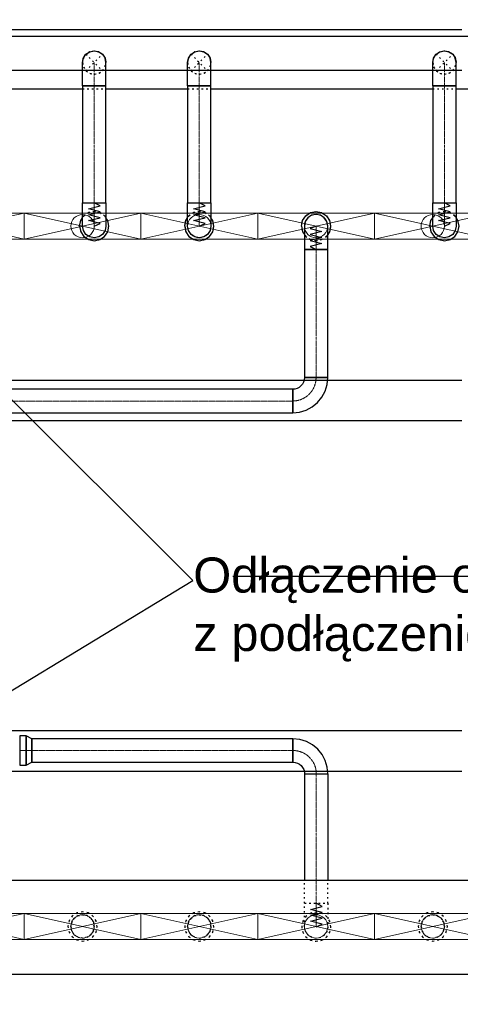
# Model space of a CAD drawing. Header units: centimetres. Extents: x -149939 to 48626, y -46000 to 152985.
# Tile 190 of 256: x -15107 to -11332, y 55336 to 63763. Entities that reach past the tile are written whole.
import ezdxf
from ezdxf import colors
from ezdxf.entities.mleader import LeaderData, LeaderLine
from ezdxf.math import Vec2, Vec3

# ---------------------------------------------------------------- set-up
doc = ezdxf.new("R2010")
doc.units = ezdxf.units.CM
doc.header["$LTSCALE"] = 50
doc.header["$PDMODE"] = 35
doc.header["$PDSIZE"] = 0.1
for name, pattern in [('CADVENT_CENTERLINE', [9.9, 7.4, -1, 0.5, -1]), ('CADVENT_HIDDEN', [0.8, 0.25, -0.55]), ('Kondygnacja  -0_5$0$HIDDEN', [9.525, 6.35, -3.175]), ('Kondygnacja  -0_5$0$HIDDEN2', [4.7625, 3.175, -1.5875]), ('Osie rzutów$0$DASHDOT2', [12.7, 6.35, -3.175, 0, -3.175])]:
    doc.linetypes.add(name, pattern=pattern)
doc.layers.get('0').update_dxf_attribs({"color": 8})
doc.layers.get('DEFPOINTS').update_dxf_attribs({"color": 8})
for name, color, linetype in [('01-103-Went PP_poziom-0_5$0$L_Nawiew', 7, 'Continuous'), ('bgde-nawiewDETAILS', 1, 'Continuous'), ('bgde-nawiewEXP', 7, 'Continuous'), ('bgde-nawiewHIDDEN', 250, 'Continuous'), ('Kondygnacja  -0_5$0$ARCH_KONSTR_POWYŻEJ RZUTU', 8, 'Kondygnacja  -0_5$0$HIDDEN'), ('Kondygnacja  -0_5$0$ARCH_KONSTR_POWYŻEJ RZUTU_IST', 8, 'Kondygnacja  -0_5$0$HIDDEN2'), ('Osie rzutów$0$ARCH_INFO_OSIE_IST', 8, 'Osie rzutów$0$DASHDOT2'), ('Osie rzutów$0$ARCH_INFO_OSIE_OPISY_IST', 8, 'Continuous')]:
    doc.layers.add(name, color=color, linetype=linetype)
for name, color, linetype, lineweight in [('bgde-nawiewCEN', 7, 'Continuous', 13), ('bgde_nawiewnik', 11, 'Continuous', 5), ('Kondygnacja  -0_5$0$ARCH_INFO_WYMIARY', 8, 'Continuous', 9), ('RFCU', 6, 'Continuous', 30)]:
    doc.layers.add(name, color=color, linetype=linetype, lineweight=lineweight)
doc.styles.add('Kondygnacja  -0_5$0$Romans', font='Romans.shx', dxfattribs={"width": 0.7})
doc.dimstyles.new('Kondygnacja  -0_5$0$Wymiary 1-100', dxfattribs={"dimtxt": 12, "dimasz": 10, "dimexe": 5, "dimexo": 0, "dimgap": 4, "dimtad": 1, "dimrnd": 0.5, "dimzin": 12, "dimdsep": 46, "dimtxsty": 'Kondygnacja  -0_5$0$Romans', "dimblk": 'Kondygnacja  -0_5$0$_Oblique', "dimcen": 10, "dimdle": 10, "dimclrt": 55, "dimazin": 0, "dimtfac": 1, "dimtmove": 1, "dimatfit": 3, "dimfxl": 8, "dimfxlon": 1, "dimtolj": 1, "dimtzin": 0, "dimarcsym": 0})

# ---------------------------------------------------------------- blocks, each defined once
blk = doc.blocks.new('Osie rzutów')
at = {"layer": 'Osie rzutów$0$ARCH_INFO_OSIE_IST', "ltscale": 10}
blk.add_line((4436.04, 10400), (13655, 10400), dxfattribs=at)
blk = doc.blocks.new('Kondygnacja  -0_5$0$konstrukcja istniejąca -0.5')
at = {"layer": 'Kondygnacja  -0_5$0$ARCH_KONSTR_POWYŻEJ RZUTU_IST', "ltscale": 10, "elevation": 0}
for points in [[(9938, 10867.89), (10982, 10867.89)], [(10982, 10832.89), (9938, 10832.89)]]:
    blk.add_lwpolyline(points, dxfattribs=at)
at = {"layer": 'Kondygnacja  -0_5$0$ARCH_KONSTR_POWYŻEJ RZUTU_IST', "ltscale": 10}
for points in [[(9938, 10567.89), (10982, 10567.89)], [(10982, 10532.89), (9938, 10532.89)], [(9938, 10267.89), (10982, 10267.89)], [(10982, 10232.89), (9938, 10232.89)]]:
    blk.add_lwpolyline(points, dxfattribs=at)
blk = doc.blocks.new('Kondygnacja  -0_5$0$_Oblique')
at = {"color": 0, "linetype": 'ByBlock', "lineweight": -2}
blk.add_line((-0.5, -0.5), (0.5, 0.5), dxfattribs=at)
blk = doc.blocks.new('*D212')
at = {"layer": 'DEFPOINTS', "color": 0}
for p in [(-30586.3, 81900), (-30681.1, 12489.5), (9064, 12489.5)]:
    blk.add_point(p, dxfattribs=at)
at = {"layer": 'Kondygnacja  -0_5$0$ARCH_INFO_WYMIARY', "color": 0, "lineweight": -2}
for p, q in [((-30681.1, 81910), (-30681.1, 12479.5)), ((-30673.1, 81900), (-30686.1, 81900)), ((-30673.1, 12489.5), (-30686.1, 12489.5))]:
    blk.add_line(p, q, dxfattribs=at)
at = {"layer": 'Kondygnacja  -0_5$0$ARCH_INFO_WYMIARY', "color": 0, "linetype": 'ByBlock', "lineweight": -2, "xscale": 10, "yscale": 10, "zscale": 10}
for p, rotation in [((-30681.1, 81900), 90), ((-30681.1, 12489.5), 270)]:
    blk.add_blockref('Kondygnacja  -0_5$0$_Oblique', p, dxfattribs=dict(at, rotation=rotation))
at = {"layer": 'Kondygnacja  -0_5$0$ARCH_INFO_WYMIARY', "color": 55, "insert": (-30691.1, 47194.8), "char_height": 12, "attachment_point": 5, "rotation": 90, "style": 'Kondygnacja  -0_5$0$Romans'}
blk.add_mtext('\\A1;69410.5', dxfattribs=at)
blk = doc.blocks.new('A$C066D7839')
at = {"layer": 'bgde_nawiewnik', "color": 7}
for p, q in [((-50, -11.15), (-50, 11.15)), ((-50, 11.15), (50, 11.15)), ((-50, -11.15), (50, 11.15)), ((50, -11.15), (-50, 11.15)), ((50, 11.15), (50, -11.15)), ((50, -11.15), (-50, -11.15))]:
    blk.add_line(p, q, dxfattribs=at)
blk.add_circle((0, 0), 10, dxfattribs=at)

msp = doc.modelspace()

# ---------------------------------------------------------------- linework, layer by layer
at = {"layer": 'bgde-nawiewCEN', "linetype": 'CADVENT_CENTERLINE', "ltscale": 0.06}
for p, q in [((-14467.838, 63196.213), (-14467.838, 63396.213)), ((-13567.838, 63196.213), (-13567.838, 63396.213)), ((-11467.838, 63196.213), (-11467.838, 63396.213)), ((-14467.838, 63196.213), (-14467.838, 62196.041)), ((-13567.838, 63196.213), (-13567.838, 62196.041)), ((-11467.838, 63196.213), (-11467.838, 62196.041)), ((-14467.838, 62196.041), (-14467.838, 62177.345)), ((-13567.838, 62196.041), (-13567.838, 62177.345)), ((-11467.838, 62196.041), (-11467.838, 62177.345)), ((-14467.838, 62177.345), (-14467.838, 62126.234)), ((-14467.838, 62126.234), (-14467.838, 62098.441)), ((-13567.838, 62177.345), (-13567.838, 62126.234)), ((-13567.838, 62126.234), (-13567.838, 62098.441)), ((-11467.838, 62177.345), (-11467.838, 62126.234)), ((-11467.838, 62126.234), (-11467.838, 62098.441)), ((-14467.838, 62098.441), (-14467.838, 62074.915)), ((-14467.838, 62074.915), (-14467.838, 62055.3)), ((-14467.838, 62055.3), (-14467.838, 62039.241)), ((-14467.838, 62039.241), (-14467.838, 62026.382)), ((-14467.838, 62026.382), (-14467.838, 62016.367)), ((-13567.838, 62098.441), (-13567.838, 62074.915)), ((-13567.838, 62074.915), (-13567.838, 62055.3)), ((-13567.838, 62055.3), (-13567.838, 62039.241)), ((-13567.838, 62039.241), (-13567.838, 62026.382)), ((-13567.838, 62026.382), (-13567.838, 62016.367)), ((-11467.838, 62098.441), (-11467.838, 62074.915)), ((-11467.838, 62074.915), (-11467.838, 62055.3)), ((-11467.838, 62055.3), (-11467.838, 62039.241)), ((-11467.838, 62039.241), (-11467.838, 62026.382)), ((-11467.838, 62026.382), (-11467.838, 62016.367)), ((-14467.838, 62016.367), (-14467.838, 62008.841)), ((-14467.838, 62008.841), (-14467.838, 62003.448)), ((-14467.838, 62003.448), (-14467.838, 61999.834)), ((-14467.838, 61999.834), (-14467.838, 61997.641)), ((-14467.838, 61997.641), (-14467.838, 61996.515)), ((-14467.838, 61996.515), (-14467.838, 61996.041)), ((-13567.838, 62016.367), (-13567.838, 62008.841)), ((-13567.838, 62008.841), (-13567.838, 62003.448)), ((-13567.838, 62003.448), (-13567.838, 61999.834)), ((-13567.838, 61999.834), (-13567.838, 61997.641)), ((-13567.838, 61997.641), (-13567.838, 61996.515)), ((-13567.838, 61996.515), (-13567.838, 61996.041)), ((-12567.838, 61995.567), (-12567.838, 61996.041)), ((-12567.838, 61994.441), (-12567.838, 61995.567)), ((-12567.838, 61992.248), (-12567.838, 61994.441)), ((-12567.838, 61988.634), (-12567.838, 61992.248)), ((-12567.838, 61983.241), (-12567.838, 61988.634)), ((-12567.838, 61975.715), (-12567.838, 61983.241)), ((-12567.838, 61965.7), (-12567.838, 61975.715)), ((-12567.838, 61952.841), (-12567.838, 61965.7)), ((-12567.838, 61936.782), (-12567.838, 61952.841)), ((-12567.838, 61917.167), (-12567.838, 61936.782)), ((-11467.838, 62016.367), (-11467.838, 62008.841)), ((-11467.838, 62008.841), (-11467.838, 62003.448)), ((-11467.838, 62003.448), (-11467.838, 61999.834)), ((-11467.838, 61999.834), (-11467.838, 61997.641)), ((-11467.838, 61997.641), (-11467.838, 61996.515)), ((-11467.838, 61996.515), (-11467.838, 61996.041)), ((-12567.838, 61893.641), (-12567.838, 61917.167)), ((-12567.838, 61865.848), (-12567.838, 61893.641)), ((-12567.838, 61814.737), (-12567.838, 61865.848)), ((-12567.838, 61796.041), (-12567.838, 61814.737)), ((-12567.838, 60699.264), (-12567.838, 61796.041)), ((-15323.634, 60499.264), (-12767.838, 60499.264)), ((-15106.751, 57508.36), (-15003.751, 57508.36)), ((-15003.751, 57508.36), (-12765.522, 57508.36)), ((-12565.522, 57308.36), (-12565.522, 56200.645)), ((-12565.522, 56200.645), (-12565.522, 56181.949)), ((-12565.522, 56181.949), (-12565.522, 56130.838)), ((-12565.522, 56130.838), (-12565.522, 56103.045)), ((-12565.522, 56103.045), (-12565.522, 56079.519)), ((-12565.522, 56079.519), (-12565.522, 56059.905)), ((-12565.522, 56059.905), (-12565.522, 56043.845)), ((-12565.522, 56043.845), (-12565.522, 56030.986)), ((-12565.522, 56030.986), (-12565.522, 56020.971)), ((-12565.522, 56020.971), (-12565.522, 56013.445)), ((-12565.522, 56013.445), (-12565.522, 56008.053)), ((-12565.522, 56008.053), (-12565.522, 56004.438)), ((-12565.522, 56004.438), (-12565.522, 56002.245)), ((-12565.522, 56002.245), (-12565.522, 56001.119)), ((-12565.522, 56001.119), (-12565.522, 56000.645))]:
    msp.add_line(p, q, dxfattribs=at)
msp.add_arc((-12767.838, 60699.264), 200, 270, 0, dxfattribs=at)
at = {"layer": 'bgde-nawiewCEN', "linetype": 'CADVENT_CENTERLINE', "ltscale": 0.06, "extrusion": (0, 0, -1)}
msp.add_arc((12765.522, 57308.36), 200, 90, 180, dxfattribs=at)
at = {"layer": 'bgde-nawiewDETAILS', "linetype": 'CADVENT_HIDDEN'}
for p, q in [((-14538.549, 63325.502), (-14397.127, 63466.923)), ((-14538.549, 63466.923), (-14397.127, 63325.502)), ((-13638.549, 63325.502), (-13497.127, 63466.923)), ((-13638.549, 63466.923), (-13497.127, 63325.502)), ((-11538.549, 63325.502), (-11397.127, 63466.923)), ((-11538.549, 63466.923), (-11397.127, 63325.502))]:
    msp.add_line(p, q, dxfattribs=at)
at = {"layer": 'bgde-nawiewEXP', "linetype": 'Continuous'}
for points in [[(-17847.16, 63296.213), (-17847.16, 63496.213), (-17447.16, 63621.213), (-17447.16, 63171.213), (-17847.16, 63396.213), (-17447.16, 63621.213), (-3417.4, 63621.213), (-3417.4, 63171.213), (-4467.838, 63171.213)], [(-14566.573, 63399.267), (-14561.888, 63430.192), (-14541.725, 63463.597), (-14539.136, 63465.505)], [(-14560.226, 63434.481), (-14538.549, 63466.923), (-14506.106, 63488.6), (-14508.781, 63486.814)], [(-14560.226, 63434.481), (-14538.549, 63466.923), (-14512.542, 63484.301)], [(-14535.495, 63468.188), (-14510.314, 63486.743), (-14472.436, 63496.107), (-14469.256, 63495.625)], [(-14506.106, 63488.6), (-14467.838, 63496.213), (-14437.161, 63490.11)], [(-14506.106, 63488.6), (-14467.838, 63496.213), (-14429.57, 63488.6), (-14432.724, 63489.228)], [(-14464.784, 63494.947), (-14433.858, 63490.262), (-14400.454, 63470.1), (-14398.546, 63467.511)], [(-14429.57, 63488.6), (-14397.127, 63466.923), (-14379.75, 63440.916)], [(-14429.57, 63488.6), (-14397.127, 63466.923), (-14375.45, 63434.481), (-14367.838, 63396.213)], [(-14395.862, 63463.869), (-14377.308, 63438.689), (-14367.944, 63400.811), (-14368.426, 63397.631)], [(-13666.79, 63398.742), (-13661.522, 63431.188), (-13641.007, 63464.377), (-13639.007, 63465.818)], [(-13660.226, 63434.481), (-13638.549, 63466.923), (-13606.106, 63488.6), (-13608.156, 63487.231)], [(-13660.226, 63434.481), (-13638.549, 63466.923), (-13611.218, 63485.185)], [(-13636.019, 63467.971), (-13609.352, 63487.188), (-13571.377, 63496.15), (-13568.943, 63495.755)], [(-13606.106, 63488.6), (-13567.838, 63496.213), (-13535.599, 63489.8)], [(-13606.106, 63488.6), (-13567.838, 63496.213), (-13529.57, 63488.6), (-13531.988, 63489.081)], [(-13565.308, 63495.165), (-13532.863, 63489.897), (-13499.674, 63469.381), (-13498.232, 63467.381)], [(-13529.57, 63488.6), (-13497.127, 63466.923), (-13478.866, 63439.593)], [(-13529.57, 63488.6), (-13497.127, 63466.923), (-13475.45, 63434.481), (-13467.838, 63396.213)], [(-13496.08, 63464.393), (-13476.862, 63437.726), (-13467.901, 63399.751), (-13468.296, 63397.318)], [(-11566.733, 63398.88), (-11561.613, 63430.943), (-11541.184, 63464.186), (-11539.039, 63465.74)], [(-11560.226, 63434.481), (-11538.549, 63466.923), (-11506.106, 63488.6), (-11508.309, 63487.129)], [(-11560.226, 63434.481), (-11538.549, 63466.923), (-11511.551, 63484.963)], [(-11535.882, 63468.028), (-11509.589, 63487.08), (-11471.637, 63496.14), (-11469.021, 63495.723)], [(-11506.106, 63488.6), (-11467.838, 63496.213), (-11435.992, 63489.878)], [(-11506.106, 63488.6), (-11467.838, 63496.213), (-11429.57, 63488.6), (-11432.168, 63489.117)], [(-11465.171, 63495.108), (-11433.107, 63489.988), (-11399.865, 63469.558), (-11398.31, 63467.413)], [(-11429.57, 63488.6), (-11397.127, 63466.923), (-11379.088, 63439.925)], [(-11429.57, 63488.6), (-11397.127, 63466.923), (-11375.45, 63434.481), (-11367.838, 63396.213)], [(-11396.023, 63464.256), (-11376.971, 63437.963), (-11367.91, 63400.011), (-11368.328, 63397.395)], [(-14567.838, 63196.213), (-14367.838, 63196.213), (-14367.838, 63396.213), (-14375.45, 63434.481), (-14377.237, 63437.155)], [(-14567.838, 63396.213), (-14560.226, 63434.481), (-14560.854, 63431.327)], [(-14567.838, 63196.213), (-14567.838, 63396.213), (-14561.736, 63426.89)], [(-13667.838, 63196.213), (-13467.838, 63196.213), (-13467.838, 63396.213), (-13475.45, 63434.481), (-13476.82, 63436.531)], [(-13667.838, 63396.213), (-13660.226, 63434.481), (-13660.707, 63432.063)], [(-13667.838, 63196.213), (-13667.838, 63396.213), (-13661.425, 63428.451)], [(-11567.838, 63196.213), (-11367.838, 63196.213), (-11367.838, 63396.213), (-11375.45, 63434.481), (-11376.922, 63436.684)], [(-11567.838, 63396.213), (-11560.226, 63434.481), (-11560.743, 63431.883)], [(-11567.838, 63196.213), (-11567.838, 63396.213), (-11561.504, 63428.059)], [(-16467.838, 63171.213), (-14567.838, 63171.213)], [(-14367.838, 63171.213), (-13667.838, 63171.213)], [(-13467.838, 63171.213), (-11567.838, 63171.213)], [(-11367.838, 63171.213), (-10367.838, 63171.213)], [(-12692.838, 61996.041), (-12683.323, 62043.877), (-12656.226, 62084.429), (-12615.674, 62111.526), (-12567.838, 62121.041), (-12520.003, 62111.526), (-12479.45, 62084.429), (-12452.353, 62043.877), (-12442.838, 61996.041), (-12452.353, 61948.206), (-12467.838, 61925.031)], [(-14592.838, 61996.041), (-14583.323, 61948.206), (-14556.226, 61907.653), (-14515.674, 61880.556), (-14467.838, 61871.041), (-14420.003, 61880.556), (-14379.45, 61907.653), (-14352.353, 61948.206), (-14342.838, 61996.041), (-14352.353, 62043.877), (-14367.838, 62067.051)], [(-14592.838, 61996.041), (-14583.323, 62043.877), (-14567.838, 62067.051)], [(-13692.838, 61996.041), (-13683.323, 61948.206), (-13656.226, 61907.653), (-13615.674, 61880.556), (-13567.838, 61871.041), (-13520.003, 61880.556), (-13479.45, 61907.653), (-13452.353, 61948.206), (-13442.838, 61996.041), (-13452.353, 62043.877), (-13467.838, 62067.051)], [(-13692.838, 61996.041), (-13683.323, 62043.877), (-13667.838, 62067.051)], [(-11592.838, 61996.041), (-11583.323, 61948.206), (-11556.226, 61907.653), (-11515.674, 61880.556), (-11467.838, 61871.041), (-11420.003, 61880.556), (-11379.45, 61907.653), (-11352.353, 61948.206), (-11342.838, 61996.041), (-11352.353, 62043.877), (-11367.838, 62067.051)], [(-11592.838, 61996.041), (-11583.323, 62043.877), (-11567.838, 62067.051)], [(-12692.838, 61996.041), (-12683.323, 61948.206), (-12667.838, 61925.031)], [(-12665.522, 57308.36), (-12665.522, 56395.52)], [(-12665.522, 57308.36), (-12465.522, 57308.36), (-12465.522, 56395.52)]]:
    msp.add_lwpolyline(points, dxfattribs=at)
for points in [[(-14567.838, 62196.041), (-14367.838, 62196.041), (-14367.838, 63196.212), (-14567.838, 63196.212)], [(-13667.838, 62196.041), (-13467.838, 62196.041), (-13467.838, 63196.212), (-13667.838, 63196.212)], [(-11567.838, 62196.041), (-11367.838, 62196.041), (-11367.838, 63196.212), (-11567.838, 63196.212)], [(-14567.838, 61999.834), (-14567.838, 62196.041), (-14367.838, 62196.041), (-14367.838, 61996.041), (-14375.45, 61957.773), (-14397.127, 61925.33), (-14429.57, 61903.653), (-14467.838, 61896.041), (-14506.106, 61903.653), (-14538.549, 61925.33), (-14560.226, 61957.773), (-14567.838, 61996.041), (-14567.838, 61997.641)], [(-13667.838, 62003.448), (-13667.838, 62196.041), (-13467.838, 62196.041), (-13467.838, 61996.041), (-13475.45, 61957.773), (-13497.127, 61925.33), (-13529.57, 61903.653), (-13567.838, 61896.041), (-13606.106, 61903.653), (-13638.549, 61925.33), (-13660.226, 61957.773), (-13667.838, 61996.041), (-13667.838, 61999.834)], [(-11567.838, 62003.448), (-11567.838, 62196.041), (-11367.838, 62196.041), (-11367.838, 61996.041), (-11375.45, 61957.773), (-11397.127, 61925.33), (-11429.57, 61903.653), (-11467.838, 61896.041), (-11506.106, 61903.653), (-11538.549, 61925.33), (-11560.226, 61957.773), (-11567.838, 61996.041), (-11567.838, 61999.834)], [(-12667.838, 61796.041), (-12467.838, 61796.041), (-12467.838, 61996.041), (-12475.45, 62034.309), (-12497.127, 62066.752), (-12529.57, 62088.429), (-12567.838, 62096.041), (-12606.106, 62088.429), (-12638.549, 62066.752), (-12660.226, 62034.309), (-12667.838, 61996.041), (-12667.838, 61814.737)], [(-12667.838, 60699.264), (-12467.838, 60699.264), (-12467.838, 61796.041), (-12667.838, 61796.041)], [(-12767.838, 60399.264), (-12709.311, 60405.029), (-12653.033, 60422.1), (-12601.167, 60449.823), (-12555.706, 60487.132), (-12518.397, 60532.593), (-12490.674, 60584.459), (-12473.603, 60640.737), (-12467.838, 60699.264), (-12667.838, 60699.264), (-12669.76, 60679.755), (-12675.45, 60660.996), (-12684.691, 60643.707), (-12697.127, 60628.554), (-12712.281, 60616.117), (-12729.57, 60606.876), (-12748.329, 60601.186), (-12767.838, 60599.264), (-12767.838, 60406.876)], [(-15323.634, 60399.264), (-12767.838, 60399.264), (-12767.838, 60599.264), (-15323.634, 60599.264), (-15323.634, 60406.876)], [(-15106.751, 57383.36), (-15051.908, 57383.36), (-15051.908, 57633.36), (-15106.751, 57633.36), (-15106.751, 57392.875)], [(-15051.908, 57383.36), (-15003.751, 57408.36), (-15003.751, 57608.36), (-15051.908, 57633.36), (-15051.908, 57392.875)], [(-15003.751, 57408.36), (-12765.522, 57408.36), (-12765.522, 57608.36), (-15003.751, 57608.36), (-15003.751, 57415.972)], [(-12765.522, 57408.36), (-12746.013, 57406.439), (-12727.254, 57400.748), (-12709.965, 57391.507), (-12694.811, 57379.071), (-12682.375, 57363.917), (-12673.134, 57346.629), (-12667.443, 57327.869), (-12665.522, 57308.36), (-12465.522, 57308.36), (-12471.286, 57366.887), (-12488.358, 57423.165), (-12516.081, 57475.031), (-12553.39, 57520.492), (-12598.851, 57557.801), (-12650.717, 57585.524), (-12706.995, 57602.596), (-12765.522, 57608.36), (-12765.522, 57415.972)], [(-51077.187, 55595.52), (-9318.667, 55595.52), (-9318.667, 56395.52), (-51077.187, 56395.52), (-51077.187, 55995.517)]]:
    msp.add_lwpolyline(points, close=True, dxfattribs=at)
at = {"layer": 'bgde-nawiewEXP'}
for points in [[(-14467.838, 61996.041), (-14417.838, 62017.339), (-14517.838, 62042.701), (-14417.838, 62067.921), (-14517.838, 62093.206), (-14417.838, 62118.741), (-14517.838, 62144.1), (-14417.838, 62169.559), (-14467.838, 62196.041)], [(-13567.838, 61996.041), (-13517.838, 62017.339), (-13617.838, 62042.701), (-13517.838, 62067.921), (-13617.838, 62093.206), (-13517.838, 62118.741), (-13617.838, 62144.1), (-13517.838, 62169.559), (-13567.838, 62196.041)], [(-11467.838, 61996.041), (-11417.838, 62017.339), (-11517.838, 62042.701), (-11417.838, 62067.921), (-11517.838, 62093.206), (-11417.838, 62118.741), (-11517.838, 62144.1), (-11417.838, 62169.559), (-11467.838, 62196.041)], [(-12567.838, 61996.041), (-12617.838, 61974.743), (-12517.838, 61949.382), (-12617.838, 61924.161), (-12517.838, 61898.876), (-12617.838, 61873.341), (-12517.838, 61847.982), (-12617.838, 61822.523), (-12567.838, 61796.041)]]:
    msp.add_lwpolyline(points, dxfattribs=at)
at = {"layer": 'bgde-nawiewHIDDEN', "linetype": 'CADVENT_HIDDEN'}
for points in [[(-14539.136, 63465.505), (-14535.495, 63468.188)], [(-14512.542, 63484.301), (-14508.781, 63486.814)], [(-14469.256, 63495.625), (-14464.784, 63494.947)], [(-14437.161, 63490.11), (-14432.724, 63489.228)], [(-14398.546, 63467.511), (-14395.862, 63463.869)], [(-13639.007, 63465.818), (-13636.019, 63467.971)], [(-13611.218, 63485.185), (-13608.156, 63487.231)], [(-13568.943, 63495.755), (-13565.308, 63495.165)], [(-13535.599, 63489.8), (-13531.988, 63489.081)], [(-13498.232, 63467.381), (-13496.08, 63464.393)], [(-11539.039, 63465.74), (-11535.882, 63468.028)], [(-11511.551, 63484.963), (-11508.309, 63487.129)], [(-11469.021, 63495.723), (-11465.171, 63495.108)], [(-11435.992, 63489.878), (-11432.168, 63489.117)], [(-11398.31, 63467.413), (-11396.023, 63464.256)], [(-14567.838, 63396.213), (-14560.226, 63357.944), (-14538.549, 63325.502), (-14506.106, 63303.825), (-14467.838, 63296.213), (-14429.57, 63303.825), (-14397.127, 63325.502), (-14375.45, 63357.944), (-14367.838, 63396.213)], [(-14567.732, 63391.614), (-14566.573, 63399.267)], [(-14567.732, 63391.614), (-14558.369, 63353.736), (-14535.223, 63322.325), (-14501.818, 63302.163), (-14463.24, 63296.318), (-14425.362, 63305.682), (-14393.951, 63328.828), (-14373.788, 63362.233), (-14368.426, 63397.631)], [(-14561.736, 63426.89), (-14560.854, 63431.327)], [(-14379.75, 63440.916), (-14377.237, 63437.155)], [(-13667.838, 63396.213), (-13660.226, 63357.944), (-13638.549, 63325.502), (-13606.106, 63303.825), (-13567.838, 63296.213), (-13529.57, 63303.825), (-13497.127, 63325.502), (-13475.45, 63357.944), (-13467.838, 63396.213)], [(-13667.775, 63392.674), (-13666.79, 63398.742)], [(-13667.775, 63392.674), (-13658.814, 63354.699), (-13636.002, 63323.044), (-13602.813, 63302.528), (-13564.3, 63296.275), (-13526.325, 63305.237), (-13494.67, 63328.048), (-13474.154, 63361.237), (-13468.296, 63397.318)], [(-13661.425, 63428.451), (-13660.707, 63432.063)], [(-13478.866, 63439.593), (-13476.82, 63436.531)], [(-11567.838, 63396.213), (-11560.226, 63357.944), (-11538.549, 63325.502), (-11506.106, 63303.825), (-11467.838, 63296.213), (-11429.57, 63303.825), (-11397.127, 63325.502), (-11375.45, 63357.944), (-11367.838, 63396.213)], [(-11567.766, 63392.414), (-11566.733, 63398.88)], [(-11567.766, 63392.414), (-11558.706, 63354.462), (-11535.811, 63322.867), (-11502.569, 63302.437), (-11464.039, 63296.285), (-11426.088, 63305.345), (-11394.492, 63328.239), (-11374.063, 63361.482), (-11368.328, 63397.395)], [(-11561.504, 63428.059), (-11560.743, 63431.883)], [(-11379.088, 63439.925), (-11376.922, 63436.684)], [(-14567.838, 63171.213), (-14367.838, 63171.213)], [(-13667.838, 63171.213), (-13467.838, 63171.213)], [(-11567.838, 63171.213), (-11367.838, 63171.213)], [(-14592.838, 61996.041), (-14583.323, 61948.206), (-14556.226, 61907.653), (-14515.674, 61880.556), (-14467.838, 61871.041), (-14420.003, 61880.556), (-14379.45, 61907.653), (-14352.353, 61948.206), (-14342.838, 61996.041), (-14352.353, 62043.877), (-14379.45, 62084.429), (-14420.003, 62111.526), (-14467.838, 62121.041), (-14515.674, 62111.526), (-14556.226, 62084.429), (-14567.838, 62067.051)], [(-14592.838, 61996.041), (-14583.323, 62043.877), (-14556.226, 62084.429), (-14515.674, 62111.526), (-14467.838, 62121.041), (-14420.003, 62111.526), (-14379.45, 62084.429), (-14367.838, 62067.051)], [(-13692.838, 61996.041), (-13683.323, 61948.206), (-13656.226, 61907.653), (-13615.674, 61880.556), (-13567.838, 61871.041), (-13520.003, 61880.556), (-13479.45, 61907.653), (-13452.353, 61948.206), (-13442.838, 61996.041), (-13452.353, 62043.877), (-13479.45, 62084.429), (-13520.003, 62111.526), (-13567.838, 62121.041), (-13615.674, 62111.526), (-13656.226, 62084.429), (-13667.838, 62067.051)], [(-13692.838, 61996.041), (-13683.323, 62043.877), (-13656.226, 62084.429), (-13615.674, 62111.526), (-13567.838, 62121.041), (-13520.003, 62111.526), (-13479.45, 62084.429), (-13467.838, 62067.051)], [(-12692.838, 61996.041), (-12683.323, 62043.877), (-12656.226, 62084.429), (-12615.674, 62111.526), (-12567.838, 62121.041), (-12520.003, 62111.526), (-12479.45, 62084.429), (-12452.353, 62043.877), (-12442.838, 61996.041), (-12452.353, 61948.206), (-12479.45, 61907.653), (-12520.003, 61880.556), (-12567.838, 61871.041), (-12615.674, 61880.556), (-12656.226, 61907.653), (-12615.674, 61880.556), (-12567.838, 61871.041), (-12520.003, 61880.556), (-12479.45, 61907.653), (-12467.838, 61925.031)], [(-11592.838, 61996.041), (-11583.323, 61948.206), (-11556.226, 61907.653), (-11515.674, 61880.556), (-11467.838, 61871.041), (-11420.003, 61880.556), (-11379.45, 61907.653), (-11352.353, 61948.206), (-11342.838, 61996.041), (-11352.353, 62043.877), (-11379.45, 62084.429), (-11420.003, 62111.526), (-11467.838, 62121.041), (-11515.674, 62111.526), (-11556.226, 62084.429), (-11567.838, 62067.051)], [(-11592.838, 61996.041), (-11583.323, 62043.877), (-11556.226, 62084.429), (-11515.674, 62111.526), (-11467.838, 62121.041), (-11420.003, 62111.526), (-11379.45, 62084.429), (-11367.838, 62067.051)], [(-12692.838, 61996.041), (-12683.323, 61948.206), (-12656.226, 61907.653), (-12667.838, 61925.031)], [(-12665.522, 56200.645), (-12465.522, 56200.645), (-12465.522, 56395.52)], [(-12665.522, 56200.645), (-12665.522, 56395.52)], [(-14667.838, 56002.697), (-14660.226, 56040.966)], [(-14660.226, 56040.966), (-14667.838, 56002.697)], [(-14660.226, 56040.966), (-14638.549, 56073.408)], [(-14638.549, 56073.408), (-14660.226, 56040.966)], [(-14638.549, 56073.408), (-14606.106, 56095.085)], [(-14606.106, 56095.085), (-14638.549, 56073.408)], [(-14606.106, 56095.085), (-14567.838, 56102.697)], [(-14567.838, 56102.697), (-14606.106, 56095.085)], [(-14567.838, 56102.697), (-14529.57, 56095.085)], [(-14529.57, 56095.085), (-14567.838, 56102.697)], [(-14529.57, 56095.085), (-14497.127, 56073.408)], [(-14497.127, 56073.408), (-14529.57, 56095.085)], [(-14497.127, 56073.408), (-14475.45, 56040.966)], [(-14475.45, 56040.966), (-14497.127, 56073.408)], [(-14475.45, 56040.966), (-14467.838, 56002.697), (-14475.45, 55964.429), (-14497.127, 55931.987)], [(-13667.838, 56002.697), (-13660.226, 56040.966), (-13638.549, 56073.408)], [(-13638.549, 56073.408), (-13660.226, 56040.966)], [(-13638.549, 56073.408), (-13606.106, 56095.085)], [(-13606.106, 56095.085), (-13638.549, 56073.408)], [(-13606.106, 56095.085), (-13567.838, 56102.697), (-13529.57, 56095.085)], [(-13529.57, 56095.085), (-13567.838, 56102.697)], [(-13529.57, 56095.085), (-13497.127, 56073.408)], [(-13497.127, 56073.408), (-13529.57, 56095.085)], [(-13497.127, 56073.408), (-13475.45, 56040.966), (-13467.838, 56002.697), (-13475.45, 55964.429), (-13497.127, 55931.987), (-13529.57, 55910.31)], [(-11667.838, 56002.697), (-11660.226, 56040.966), (-11638.549, 56073.408), (-11606.106, 56095.085)], [(-11606.106, 56095.085), (-11638.549, 56073.408)], [(-11606.106, 56095.085), (-11567.838, 56102.697), (-11529.57, 56095.085)], [(-11529.57, 56095.085), (-11567.838, 56102.697)], [(-11529.57, 56095.085), (-11497.127, 56073.408), (-11475.45, 56040.966), (-11467.838, 56002.697), (-11475.45, 55964.429), (-11497.127, 55931.987), (-11529.57, 55910.31), (-11567.838, 55902.697)], [(-14667.838, 56002.697), (-14660.226, 55964.429)], [(-14660.226, 55964.429), (-14667.838, 56002.697)], [(-14660.226, 55964.429), (-14638.549, 55931.987)], [(-14638.549, 55931.987), (-14660.226, 55964.429)], [(-14497.127, 55931.987), (-14475.45, 55964.429)], [(-13667.838, 56002.697), (-13660.226, 55964.429), (-13638.549, 55931.987)], [(-13638.549, 55931.987), (-13660.226, 55964.429)], [(-11667.838, 56002.697), (-11660.226, 55964.429), (-11638.549, 55931.987), (-11606.106, 55910.31)], [(-14638.549, 55931.987), (-14606.106, 55910.31)], [(-14606.106, 55910.31), (-14638.549, 55931.987)], [(-14606.106, 55910.31), (-14567.838, 55902.697)], [(-14567.838, 55902.697), (-14606.106, 55910.31)], [(-14567.838, 55902.697), (-14529.57, 55910.31)], [(-14529.57, 55910.31), (-14567.838, 55902.697)], [(-14529.57, 55910.31), (-14497.127, 55931.987)], [(-14497.127, 55931.987), (-14529.57, 55910.31)], [(-13638.549, 55931.987), (-13606.106, 55910.31)], [(-13606.106, 55910.31), (-13638.549, 55931.987)], [(-13606.106, 55910.31), (-13567.838, 55902.697), (-13529.57, 55910.31)], [(-13529.57, 55910.31), (-13567.838, 55902.697)], [(-13529.57, 55910.31), (-13497.127, 55931.987)], [(-11606.106, 55910.31), (-11638.549, 55931.987)], [(-11606.106, 55910.31), (-11567.838, 55902.697), (-11529.57, 55910.31)]]:
    msp.add_lwpolyline(points, dxfattribs=at)
for points in [[(-14692.838, 56002.697), (-14683.323, 55954.862), (-14656.226, 55914.309), (-14615.674, 55887.213), (-14567.838, 55877.697), (-14520.003, 55887.213), (-14479.45, 55914.309), (-14452.353, 55954.862), (-14442.838, 56002.697), (-14452.353, 56050.533), (-14479.45, 56091.086), (-14520.003, 56118.182), (-14567.838, 56127.697), (-14615.674, 56118.182), (-14656.226, 56091.086), (-14683.323, 56050.533)], [(-14692.838, 56002.697), (-14683.323, 55954.862), (-14656.226, 55914.309), (-14615.674, 55887.213), (-14567.838, 55877.697), (-14520.003, 55887.213), (-14479.45, 55914.309), (-14452.353, 55954.862), (-14442.838, 56002.697), (-14452.353, 56050.533), (-14479.45, 56091.086), (-14520.003, 56118.182), (-14567.838, 56127.697), (-14615.674, 56118.182), (-14656.226, 56091.086), (-14683.323, 56050.533)], [(-13692.838, 56002.697), (-13683.323, 55954.862), (-13656.226, 55914.309), (-13615.674, 55887.213), (-13567.838, 55877.697), (-13520.003, 55887.213), (-13479.45, 55914.309), (-13452.353, 55954.862), (-13442.838, 56002.697), (-13452.353, 56050.533), (-13479.45, 56091.086), (-13520.003, 56118.182), (-13567.838, 56127.697), (-13615.674, 56118.182), (-13656.226, 56091.086), (-13683.323, 56050.533)], [(-13692.838, 56002.697), (-13683.323, 55954.862), (-13656.226, 55914.309), (-13615.674, 55887.213), (-13567.838, 55877.697), (-13520.003, 55887.213), (-13479.45, 55914.309), (-13452.353, 55954.862), (-13442.838, 56002.697), (-13452.353, 56050.533), (-13479.45, 56091.086), (-13520.003, 56118.182), (-13567.838, 56127.697), (-13615.674, 56118.182), (-13656.226, 56091.086), (-13683.323, 56050.533)], [(-12690.522, 56000.645), (-12681.007, 55952.81), (-12653.91, 55912.257), (-12613.357, 55885.16), (-12565.522, 55875.645), (-12517.686, 55885.16), (-12477.134, 55912.257), (-12450.037, 55952.81), (-12440.522, 56000.645), (-12450.037, 56048.481), (-12477.134, 56089.034), (-12517.686, 56116.13), (-12565.522, 56125.645), (-12613.357, 56116.13), (-12653.91, 56089.034), (-12681.007, 56048.481)], [(-12690.522, 56000.645), (-12681.007, 55952.81), (-12653.91, 55912.257), (-12613.357, 55885.16), (-12565.522, 55875.645), (-12517.686, 55885.16), (-12477.134, 55912.257), (-12450.037, 55952.81), (-12440.522, 56000.645), (-12450.037, 56048.481), (-12477.134, 56089.034), (-12517.686, 56116.13), (-12565.522, 56125.645), (-12613.357, 56116.13), (-12653.91, 56089.034), (-12681.007, 56048.481)], [(-12665.522, 56000.645), (-12665.522, 56200.645), (-12465.522, 56200.645), (-12465.522, 56000.645), (-12473.134, 55962.377), (-12494.811, 55929.935), (-12527.254, 55908.257), (-12565.522, 55900.645), (-12603.79, 55908.257), (-12636.233, 55929.935), (-12657.91, 55962.377)], [(-11692.838, 56002.697), (-11683.323, 55954.862), (-11656.226, 55914.309), (-11615.674, 55887.213), (-11567.838, 55877.697), (-11520.003, 55887.213), (-11479.45, 55914.309), (-11452.353, 55954.862), (-11442.838, 56002.697), (-11452.353, 56050.533), (-11479.45, 56091.086), (-11520.003, 56118.182), (-11567.838, 56127.697), (-11615.674, 56118.182), (-11656.226, 56091.086), (-11683.323, 56050.533)], [(-11692.838, 56002.697), (-11683.323, 55954.862), (-11656.226, 55914.309), (-11615.674, 55887.213), (-11567.838, 55877.697), (-11520.003, 55887.213), (-11479.45, 55914.309), (-11452.353, 55954.862), (-11442.838, 56002.697), (-11452.353, 56050.533), (-11479.45, 56091.086), (-11520.003, 56118.182), (-11567.838, 56127.697), (-11615.674, 56118.182), (-11656.226, 56091.086), (-11683.323, 56050.533)], [(-14667.838, 56002.697), (-14660.226, 55964.429), (-14638.549, 55931.987), (-14606.106, 55910.31), (-14567.838, 55902.697), (-14529.57, 55910.31), (-14497.127, 55931.987), (-14475.45, 55964.429), (-14467.838, 56002.697), (-14475.45, 56040.966), (-14497.127, 56073.408), (-14529.57, 56095.085), (-14567.838, 56102.697), (-14606.106, 56095.085), (-14638.549, 56073.408), (-14660.226, 56040.966)], [(-13667.838, 56002.697), (-13660.226, 55964.429), (-13638.549, 55931.987), (-13606.106, 55910.31), (-13567.838, 55902.697), (-13529.57, 55910.31), (-13497.127, 55931.987), (-13475.45, 55964.429), (-13467.838, 56002.697), (-13475.45, 56040.966), (-13497.127, 56073.408), (-13529.57, 56095.085), (-13567.838, 56102.697), (-13606.106, 56095.085), (-13638.549, 56073.408), (-13660.226, 56040.966)], [(-11667.838, 56002.697), (-11660.226, 55964.429), (-11638.549, 55931.987), (-11606.106, 55910.31), (-11567.838, 55902.697), (-11529.57, 55910.31), (-11497.127, 55931.987), (-11475.45, 55964.429), (-11467.838, 56002.697), (-11475.45, 56040.966), (-11497.127, 56073.408), (-11529.57, 56095.085), (-11567.838, 56102.697), (-11606.106, 56095.085), (-11638.549, 56073.408), (-11660.226, 56040.966)]]:
    msp.add_lwpolyline(points, close=True, dxfattribs=at)
at = {"layer": 'bgde-nawiewHIDDEN'}
for points in [[(-12565.522, 56000.645), (-12515.522, 56021.943), (-12615.522, 56047.305), (-12515.522, 56072.525), (-12615.522, 56097.81), (-12515.522, 56123.345), (-12615.522, 56148.704), (-12515.522, 56174.163), (-12565.522, 56200.645)], [(-14567.838, 56002.697), (-14567.838, 56002.697)], [(-13567.838, 56002.697), (-13567.838, 56002.697)], [(-11567.838, 56002.697), (-11567.838, 56002.697)]]:
    msp.add_lwpolyline(points, dxfattribs=at)

# ---------------------------------------------------------------- block references
at = {"layer": '01-103-Went PP_poziom-0_5$0$L_Nawiew', "xscale": 10, "yscale": 10, "zscale": 10}
for p in [(-15567.836, 61996.041, 742.119), (-14567.836, 61996.041, 742.119), (-13567.836, 61996.041, 742.119), (-12567.836, 61996.041, 742.119), (-11567.836, 61996.041, 742.119), (-15567.836, 56002.697, 742.119), (-14567.836, 56002.697, 742.119), (-13567.836, 56002.697, 742.119), (-12567.836, 56002.697, 742.119), (-11567.836, 56002.697, 742.119)]:
    msp.add_blockref('A$C066D7839', p, dxfattribs=at)
at = {"layer": 'Kondygnacja  -0_5$0$ARCH_KONSTR_POWYŻEJ RZUTU', "xscale": 10, "yscale": 10, "zscale": 10}
msp.add_blockref('Kondygnacja  -0_5$0$konstrukcja istniejąca -0.5', (-121140, -45000), dxfattribs=at)
at = {"layer": 'Osie rzutów$0$ARCH_INFO_OSIE_OPISY_IST', "color": 30, "xscale": 10, "yscale": 10, "zscale": 10}
msp.add_blockref('Osie rzutów', (-121140, -45000), dxfattribs=at)

# ---------------------------------------------------------------- dimensions: what is measured, and where the dimension line sits
at = {"layer": 'Kondygnacja  -0_5$0$ARCH_INFO_WYMIARY'}
dim = msp.add_linear_dim(base=(-30681.114, 12489.5), p1=(-30586.301, 81900), p2=(9064, 12489.5), angle=90, dimstyle='Kondygnacja  -0_5$0$Wymiary 1-100', dxfattribs=at)
dim.commit()
dim.dimension.update_dxf_attribs({"geometry": '*D212', "text_midpoint": (-30691.114, 47194.75)})

# ---------------------------------------------------------------- leaders
at = {"layer": 'RFCU', "color": 94, "lineweight": 0}
ml = msp.add_multileader_mtext('Standard', dxfattribs=at)
ml.set_content('{\\fArial CE|b0|i0|c238|p34;\\C94;Odłączenie od szafki RFCU018.2 klimakonwektora 56\\Pz podłączeniem klimakonwektora 40}')
ml.set_leader_properties()
ml.build(insert=Vec2(0, 0))
ml.multileader.update_dxf_attribs({"text_right_attachment_type": 6, "dogleg_length": 0.36, "arrow_head_size": 320})
ctx = ml.context
ctx.base_point, ctx.char_height, ctx.arrow_head_size, ctx.plane_origin = Vec3(-13622, 58963.342, 742.119), 300, 320, Vec3(-17376.627, 61752.707, 742.119)
ctx.right_attachment = 6
notes = []
notes.append((ctx, [(1, (1, 1, 0), (-13622.36, 58963.342, 742.119), (1, 0), 0.36, [(0, [(-16200, 61530, 742.119)], 0, []), (1, [(-16070, 57480, 742.119)], 0, [])])]))
ctx.mtext.insert, ctx.mtext.flow_direction = Vec3(-13620, 59160, 742.119), 5
for ctx, leaders in notes:
    for number, flags, end, landing, length, lines in leaders:
        leader = LeaderData()
        leader.index, (leader.has_last_leader_line, leader.has_dogleg_vector, leader.attachment_direction) = number, flags
        leader.last_leader_point, leader.dogleg_vector, leader.dogleg_length = Vec3(end), Vec3(landing), length
        for number, points, colour, breaks in lines:
            line = LeaderLine()
            line.index, line.vertices, line.color, line.breaks = number, Vec3.list(points), colors.encode_raw_color(colour), breaks
            leader.lines.append(line)
        ctx.leaders.append(leader)

doc.saveas('drawing.dxf')
